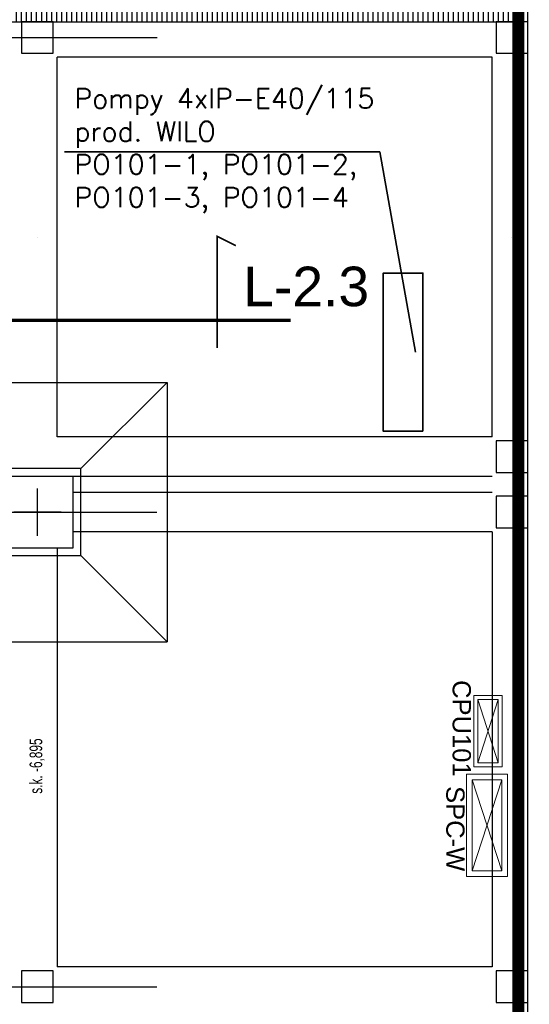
# Model space of a CAD drawing. Header units: centimetres. Extents: x -156440 to 298236, y -263599 to 81430.
# Tile 48 of 170: x 151799 to 158244, y -151454 to -139007. Entities that reach past the tile are written whole.
import ezdxf

# ---------------------------------------------------------------- set-up
doc = ezdxf.new("R2010")
doc.units = ezdxf.units.CM
doc.header["$LTSCALE"] = 50
for name, pattern in [('01-101 Went PP Poziom -2$0$CENTER', [2, 1.25, -0.25, 0.25, -0.25]), ('01-101 Went PP Poziom -2$0$DASHDOT2', [12.7, 6.35, -3.175, 0, -3.175]), ('Kondygnacja -2$0$DIVIDE', [31.75, 12.7, -6.35, 0, -6.35, 0, -6.35]), ('Kondygnacja -2$0$HIDDEN2', [4.7625, 3.175, -1.5875]), ('Kondygnacja -2$0$PHANTOM2', [31.75, 15.875, -3.175, 3.175, -3.175, 3.175, -3.175]), ('Osie rzutów$0$DASHDOT2', [12.7, 6.35, -3.175, 0, -3.175])]:
    doc.linetypes.add(name, pattern=pattern)
for name, color, linetype in [('01-101 Went PP Poziom -2$0$L_linie przekrojowe', 213, 'Continuous'), ('Kondygnacja -2$0$ARCH_ETAPOWANIE', 8, 'Kondygnacja -2$0$DIVIDE'), ('Kondygnacja -2$0$ARCH_FUNDAMENTY_IST', 8, 'Continuous'), ('Kondygnacja -2$0$ARCH_KONSTR_POWYŻEJ RZUTU_IST', 8, 'Kondygnacja -2$0$HIDDEN2'), ('Kondygnacja -2$0$ARCH_MUROWANE_IST', 9, 'Continuous'), ('Kondygnacja -2$0$ARCH_ODWODNIENIE_IST', 8, 'Kondygnacja -2$0$PHANTOM2'), ('Kondygnacja -2$0$ARCH_WIDOK_IST', 8, 'Continuous'), ('Kondygnacja -2$0$ARCH_ŻELBET_IST', 9, 'Continuous'), ('Osie rzutów$0$ARCH_INFO_OSIE_IST', 8, 'Osie rzutów$0$DASHDOT2')]:
    doc.layers.add(name, color=color, linetype=linetype)
for name, color, linetype, lineweight in [('AU Szafy Automatyki', 96, 'Continuous', 5), ('bgde_fundamenty pod urządzenia', 7, 'Continuous', 35), ('Kondygnacja -2$0$_SP KORYTA', 8, 'Continuous', 25)]:
    doc.layers.add(name, color=color, linetype=linetype, lineweight=lineweight)
doc.styles.add('01-101 Went PP Poziom -2$0$Arial', font='ARIAL.TTF')
doc.styles.add('Arial', font='ARIAL.TTF')
doc.styles.add('Kondygnacja -2$0$BIKTS', font='bikromsw.shx', dxfattribs={"width": 0.8})
doc.styles.add('Romans', font='Romans.shx')

# ---------------------------------------------------------------- blocks, each defined once
blk = doc.blocks.new('Osie rzutów')
at = {"layer": 'Osie rzutów$0$ARCH_INFO_OSIE_IST', "ltscale": 10}
for p, q in [((7460, 12510), (7460, 4623.26)), ((8060, 12510), (8060, 4623.26)), ((4436.24, 8000), (15156.54, 8000)), ((7460, 7370), (7460, 7430)), ((4436.04, 7400), (15156.54, 7400)), ((7490, 7400), (7430, 7400)), ((4436.04, 6800), (15156.54, 6800))]:
    blk.add_line(p, q, dxfattribs=at)
blk = doc.blocks.new('Kondygnacja -2$0$konstukcja stropu -2')
at = {"layer": 'Kondygnacja -2$0$ARCH_KONSTR_POWYŻEJ RZUTU_IST', "ltscale": 10}
for p, q in [((7485, 7495), (7485, 7975)), ((8035, 7975), (7485, 7975)), ((8035, 7495), (8035, 7975)), ((8035, 7495), (7485, 7495)), ((8035, 7445), (7485, 7445)), ((8035, 7425), (7505, 7425)), ((8035, 7375), (7505, 7375)), ((8035, 7375), (8035, 6825)), ((7485, 7355), (7485, 6825)), ((8035, 6825), (7485, 6825))]:
    blk.add_line(p, q, dxfattribs=at)
at = {"layer": 'Kondygnacja -2$0$ARCH_KONSTR_POWYŻEJ RZUTU_IST', "ltscale": 10, "style": 'Kondygnacja -2$0$BIKTS', "width": 0.7}
blk.add_text('s.k. -6,895', height=16, rotation=90, dxfattribs=at).set_placement((7466, 7044))
blk = doc.blocks.new('A$C199B2A6A')
at = {"layer": 'AU Szafy Automatyki'}
for p, q in [((40, 13), (-40, -13)), ((-40, 13), (40, -13))]:
    blk.add_line(p, q, dxfattribs=at)
for points in [[(-45, 18), (-45, -18), (45, -18), (45, 18)], [(-40, 13), (40, 13), (40, -13), (-40, -13)]]:
    blk.add_lwpolyline(points, close=True, dxfattribs=at)

msp = doc.modelspace()

# ---------------------------------------------------------------- hatches: boundary and pattern name
at = {"layer": 'Kondygnacja -2$0$ARCH_ODWODNIENIE_IST'}
h = msp.add_hatch(dxfattribs=at)
h.set_pattern_fill('ANSI31', color=256, scale=20, angle=45, style=0)
h.set_pattern_definition([(90, (1103688.42, 51113.93), (-63.5, 1e-14), [])])
h.paths.add_polyline_path([(141494.241, -139031.769), (158104.241, -139031.769), (158104.241, -138711.769), (141494.241, -138711.769)])

# ---------------------------------------------------------------- linework, layer by layer
at = {"layer": '01-101 Went PP Poziom -2$0$L_linie przekrojowe', "linetype": '01-101 Went PP Poziom -2$0$CENTER', "ltscale": 50, "elevation": -12638.962}
msp.add_lwpolyline([(154294.854, -143158.109, 21, 21, 0), (154294.773, -141745.004, 21, 21, 0), (154532.471, -141863.901, 0, 0, 0)], format="xyseb", dxfattribs=at)
at = {"layer": '01-101 Went PP Poziom -2$0$L_linie przekrojowe', "linetype": '01-101 Went PP Poziom -2$0$DASHDOT2', "const_width": 42}
msp.add_lwpolyline([(155226.71, -142805.497), (130884.99, -142805.761)], dxfattribs=at)
at = {"layer": 'bgde_fundamenty pod urządzenia'}
for q in [(152364.147, -140677.289), (156805.492, -143209.85)]:
    msp.add_line((156353.683, -140677.289), q, dxfattribs=at)
msp.add_lwpolyline([(156897.696, -144210.256), (156397.696, -144210.256), (156397.696, -142210.256), (156897.696, -142210.256)], close=True, dxfattribs=at)
at = {"layer": 'Kondygnacja -2$0$ARCH_ETAPOWANIE', "ltscale": 10, "const_width": 150, "elevation": -3480}
msp.add_lwpolyline([(158104.241, -127431.771), (158104.241, -157231.769), (135824.241, -157231.769), (135824.241, -130541.769), (126714.241, -130541.769), (126714.241, -129691.769), (126714.241, -129691.769), (126714.241, -120621.769), (126714.241, -120621.769), (131274.241, -120621.769), (132658.763, -120621.769), (135524.241, -120621.769), (135524.241, -120621.769), (135524.241, -96871.769)], dxfattribs=at)
at = {"layer": 'Kondygnacja -2$0$ARCH_FUNDAMENTY_IST'}
for p, q in [((150384.241, -143591.769, -3480), (153664.241, -143591.769, -3480)), ((152574.241, -144681.769, -3480), (153664.241, -143591.769, -3480)), ((153664.241, -143591.769, -3480), (153664.241, -146871.769, -3480)), ((152574.241, -145781.769, -3480), (153664.241, -146871.769, -3480)), ((150384.241, -146871.769, -3480), (153664.241, -146871.769, -3480))]:
    msp.add_line(p, q, dxfattribs=at)
at = {"layer": 'Kondygnacja -2$0$ARCH_FUNDAMENTY_IST', "elevation": -3480}
msp.add_lwpolyline([(151474.241, -145781.769), (152574.241, -145781.769), (152574.241, -144681.769), (151474.241, -144681.769)], close=True, dxfattribs=at)
at = {"layer": 'Kondygnacja -2$0$ARCH_MUROWANE_IST', "ltscale": 4}
for p, q in [((158224.241, -157031.769, -3480), (158224.241, -130541.769, -3480)), ((158104.241, -139031.769, -3480), (158104.241, -134131.769, -3480)), ((158104.241, -144331.769, -3480), (158104.241, -139431.769, -3480)), ((158104.241, -145031.769, -3480), (158104.241, -144731.769, -3480)), ((158104.241, -151031.769, -3480), (158104.241, -145431.769, -3480)), ((158104.241, -155891.769, -3480), (158104.241, -151431.769, -3480))]:
    msp.add_line(p, q, dxfattribs=at)
at = {"layer": 'Kondygnacja -2$0$ARCH_WIDOK_IST', "elevation": -3480}
msp.add_lwpolyline([(141494.241, -139031.769), (158104.241, -139031.769), (158104.241, -138711.769), (141494.241, -138711.769)], close=True, dxfattribs=at)
at = {"layer": 'Kondygnacja -2$0$ARCH_ŻELBET_IST', "ltscale": 4, "elevation": -3480}
for points in [[(151824.241, -139431.769), (152224.241, -139431.769), (152224.241, -139031.769), (151824.241, -139031.769)], [(157824.241, -139431.769), (158224.241, -139431.769), (158224.241, -139031.769), (157824.241, -139031.769)], [(157824.241, -144731.769), (158224.241, -144731.769), (158224.241, -144331.769), (157824.241, -144331.769)], [(151574.241, -145681.769), (152474.241, -145681.769), (152474.241, -144781.769), (151574.241, -144781.769)], [(157824.241, -145431.769), (158224.241, -145431.769), (158224.241, -145031.769), (157824.241, -145031.769)], [(151824.241, -151431.769), (152224.241, -151431.769), (152224.241, -151031.769), (151824.241, -151031.769)], [(157824.241, -151431.769), (158224.241, -151431.769), (158224.241, -151031.769), (157824.241, -151031.769)]]:
    msp.add_lwpolyline(points, close=True, dxfattribs=at)

# ---------------------------------------------------------------- block references
at = {"layer": 'AU Szafy Automatyki', "rotation": 90}
for p, xscale, yscale, zscale in [((157722.306, -148001.815, -9479.994), 10, 10, 10), ((157709.51, -149192.07, -13651.192), 14.40000000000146, 14.40000000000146, 14.4)]:
    msp.add_blockref('A$C199B2A6A', p, dxfattribs=dict(at, xscale=xscale, yscale=yscale, zscale=zscale))
at = {"layer": 'Kondygnacja -2$0$_SP KORYTA', "xscale": 10, "yscale": 10, "zscale": 10}
msp.add_blockref('Kondygnacja -2$0$konstukcja stropu -2', (77424.241, -219231.769, -3480), dxfattribs=at)
at = {"layer": 'Osie rzutów$0$ARCH_INFO_OSIE_IST', "xscale": 10, "yscale": 10, "zscale": 10}
msp.add_blockref('Osie rzutów', (77424.241, -219231.769), dxfattribs=at)

# ---------------------------------------------------------------- texts
at = {"layer": '01-101 Went PP Poziom -2$0$L_linie przekrojowe', "linetype": 'Continuous', "style": '01-101 Went PP Poziom -2$0$Arial'}
msp.add_text('L-2.3', height=500, dxfattribs=at).set_placement((154626.527, -142628.611, -6319.481))
at = {"layer": 'AU Szafy Automatyki', "char_height": 231, "width": 5315.73399, "attachment_point": 1, "rotation": 270, "style": 'Arial'}
for s, insert in [('CPU101', (157505.409, -147355.468, -6960)), ('SPC-W', (157424.696, -148695.468, -3480))]:
    msp.add_mtext(s, dxfattribs=dict(at, insert=insert))
at = {"layer": 'bgde_fundamenty pod urządzenia', "insert": (152490.796, -139877.216, -3480), "char_height": 250, "width": 4988.98003, "attachment_point": 1, "style": 'Romans'}
msp.add_mtext('Pompy 4xIP-E40/115 prod. WILO \\PPO101-1, PO101-2,\\PPO101-3, PO101-4', dxfattribs=at)

doc.saveas('drawing.dxf')
